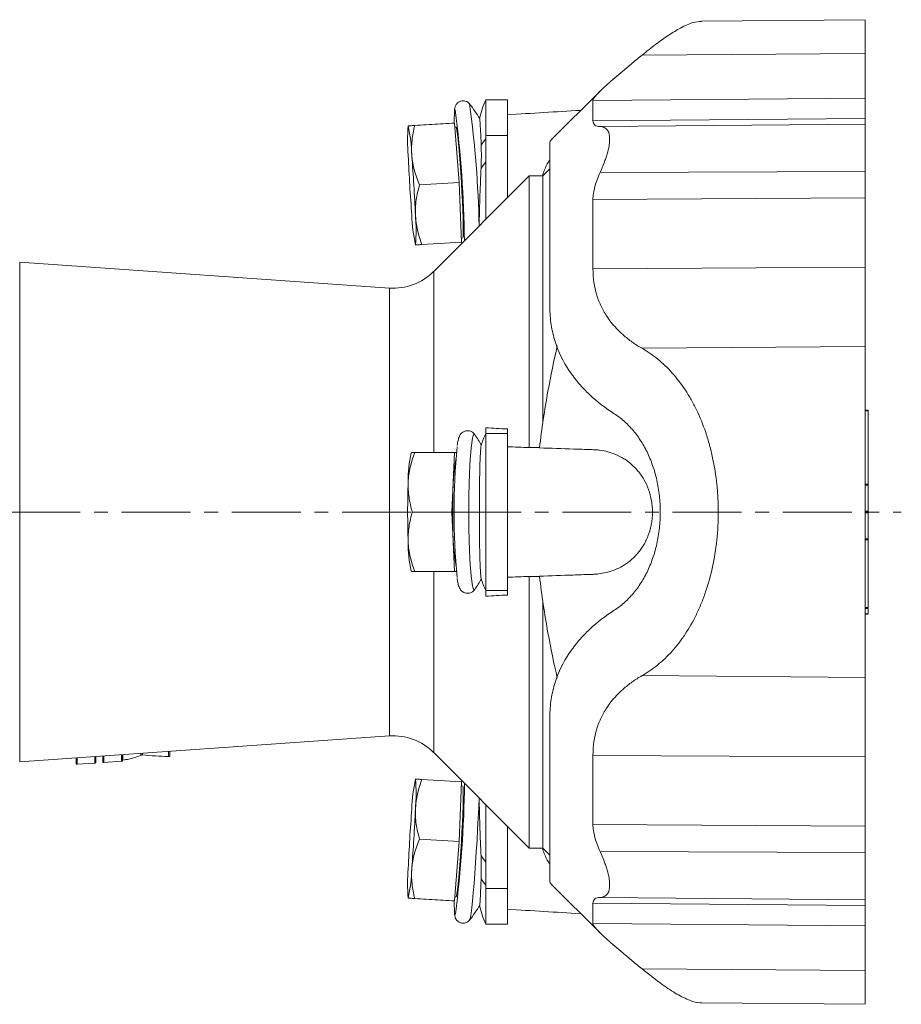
# Model space of a CAD drawing. Header units: millimetres. Extents: x 145 to 746, y 40 to 563.
# Tile 2 of 5: x 288 to 451, y 56 to 237. Entities that reach past the tile are written whole.
import ezdxf

# ---------------------------------------------------------------- set-up
doc = ezdxf.new("R2010")
doc.units = ezdxf.units.MM
doc.linetypes.add('CENTERX2', pattern=[20.32, 12.7, -2.54, 2.54, -2.54])
doc.layers.add('FORMAT', color=7, linetype='Continuous')

msp = doc.modelspace()

# ---------------------------------------------------------------- linework, layer by layer
at = {"color": 7, "linetype": 'Continuous', "lineweight": 15}
for p, q in [((444.37, 237.28), (414.17, 237.02)), ((395.34, 223.99), (386.51, 215.16)), ((371.41, 221.73), (371.41, 221.72)), ((378.37, 222.49), (374.37, 222.49)), ((374.37, 222.49), (374.37, 215.89)), ((378.37, 222.49), (378.37, 215.89)), ((368.14, 218.19), (360.84, 217.75)), ((368.59, 218.2), (361.29, 217.76)), ((368.59, 218.2), (368.14, 218.19)), ((369.47, 207.23), (368.59, 218.2)), ((368.91, 217.48), (368.65, 217.46)), ((374.37, 215.89), (374.37, 200.41)), ((378.37, 215.89), (378.37, 204.41)), ((386.21, 209.78), (384.88, 208.45)), ((369.47, 207.23), (362.17, 206.79)), ((382.41, 208.45), (364.78, 190.83)), ((369.92, 196.24), (369.47, 207.23)), ((384.88, 208.45), (382.41, 208.45)), ((382.41, 208.45), (382.41, 158.35)), ((384.88, 208.45), (384.88, 162.79)), ((369.92, 196.24), (362.62, 195.8)), ((369.88, 197), (370.15, 197.02)), ((369.95, 196), (369.91, 196.33)), ((361.39, 195.75), (361.41, 195.73)), ((356.62, 187.78), (288.45, 192.54)), ((444.88, 165.27), (444.37, 165.27)), ((444.88, 151.58), (444.88, 165.09)), ((374.37, 161.99), (374.37, 160.93)), ((378.37, 161.77), (378.37, 160.93)), ((374.37, 160.93), (374.37, 131.97)), ((378.37, 160.93), (378.37, 131.97)), ((382.41, 158.35), (384.29, 158.35)), ((360.7, 157.45), (360.66, 157.37)), ((368.59, 157.45), (361.29, 157.45)), ((368.14, 146.45), (368.59, 157.45)), ((368.59, 157.45), (368.98, 157.45)), ((444.88, 146.62), (444.88, 151.41)), ((368.14, 146.45), (360.84, 146.45)), ((368.59, 135.45), (368.14, 146.45)), ((444.88, 141.5), (444.88, 146.29)), ((444.88, 128.81), (444.88, 141.33)), ((360.66, 135.54), (360.7, 135.45)), ((368.59, 135.45), (361.29, 135.45)), ((368.98, 135.45), (368.59, 135.45)), ((384.29, 134.56), (382.41, 134.56)), ((382.41, 134.56), (382.41, 84.45)), ((374.37, 131.97), (374.37, 130.92)), ((378.37, 131.97), (378.37, 131.14)), ((384.88, 130.12), (384.88, 84.45)), ((444.88, 128.63), (444.37, 128.63)), ((444.37, 127.63), (444.88, 127.63)), ((444.88, 127.65), (444.88, 128.61)), ((288.45, 100.37), (356.62, 105.13)), ((316.15, 101.37), (316.15, 102.3)), ((364.78, 102.08), (382.41, 84.45)), ((298.87, 99.94), (298.87, 101.09)), ((299.05, 99.93), (302.29, 100.14)), ((302.47, 100.18), (302.47, 101.35)), ((303.8, 100.26), (303.8, 101.44)), ((303.98, 100.25), (307.22, 100.47)), ((307.4, 100.5), (307.4, 101.69)), ((361.41, 97.19), (361.39, 97.15)), ((361.45, 97.17), (361.41, 97.17)), ((369.92, 96.67), (362.62, 97.11)), ((369.47, 85.68), (369.92, 96.67)), ((369.91, 96.58), (369.95, 96.91)), ((370.15, 95.89), (369.88, 95.91)), ((374.37, 92.49), (374.37, 77.02)), ((378.37, 88.49), (378.37, 77.02)), ((369.47, 85.68), (362.17, 86.12)), ((368.59, 74.71), (369.47, 85.68)), ((382.41, 84.45), (384.88, 84.45)), ((384.88, 84.45), (386.21, 83.13)), ((374.37, 77.02), (374.37, 70.41)), ((378.37, 77.02), (378.37, 70.41)), ((386.51, 77.75), (395.34, 68.91)), ((360.06, 75.24), (360.08, 75.21)), ((368.14, 74.72), (360.84, 75.16)), ((368.59, 74.71), (361.29, 75.15)), ((368.14, 74.72), (368.59, 74.71)), ((368.65, 75.45), (368.91, 75.43)), ((374.37, 70.41), (378.37, 70.41)), ((414.18, 55.89), (444.37, 55.63))]:
    msp.add_line(p, q, dxfattribs=at)
at = {"color": 8, "linetype": 'Continuous', "lineweight": 0}
for p, q in [((444.37, 231.03), (403.21, 230.74)), ((444.37, 222.82), (394.15, 222.38)), ((444.37, 219.06), (394.15, 218.65)), ((444.37, 217.98), (395.46, 217.55)), ((378.37, 215.89), (374.37, 215.89)), ((444.37, 209.28), (395.46, 209.06)), ((444.37, 204.41), (394.15, 204.08)), ((288.45, 192.54), (288.45, 100.37)), ((364.78, 190.83), (364.78, 157.45)), ((444.37, 191.6), (394.15, 191.34)), ((356.62, 187.78), (356.62, 105.13)), ((444.37, 176.97), (403.21, 176.65)), ((444.88, 165.09), (444.37, 165.09)), ((378.37, 160.93), (374.37, 160.93)), ((444.88, 151.58), (444.37, 151.58)), ((444.88, 151.41), (444.37, 151.41)), ((444.88, 146.62), (444.37, 146.62)), ((444.88, 146.29), (444.37, 146.29)), ((444.88, 141.5), (444.37, 141.5)), ((444.88, 141.33), (444.37, 141.33)), ((364.78, 135.45), (364.78, 102.08)), ((378.37, 131.97), (374.37, 131.97)), ((444.88, 128.81), (444.37, 128.81)), ((444.88, 127.65), (444.37, 127.65)), ((444.37, 115.94), (403.21, 116.26)), ((310.79, 101.6), (310.79, 101.93)), ((311.06, 101.64), (311.06, 101.95)), ((315.87, 101.33), (315.87, 102.28)), ((299.05, 99.93), (299.05, 101.11)), ((302.29, 100.14), (302.29, 101.33)), ((303.98, 100.25), (303.98, 101.45)), ((307.22, 100.47), (307.22, 101.68)), ((307.49, 100.68), (307.49, 101.7)), ((444.37, 101.31), (394.15, 101.56)), ((444.37, 88.5), (394.15, 88.83)), ((444.37, 83.63), (395.46, 83.84)), ((378.37, 77.02), (374.37, 77.02)), ((444.37, 74.93), (395.46, 75.36)), ((444.37, 73.85), (394.15, 74.26)), ((444.37, 70.09), (394.15, 70.52)), ((444.37, 61.88), (403.21, 62.17))]:
    msp.add_line(p, q, dxfattribs=at)
at = {"color": 8, "linetype": 'Continuous', "lineweight": 0, "flags": 128}
for points in [[(368.62, 220.21), (368.65, 220.59), (368.72, 220.72), (368.77, 220.63)], [(372.35, 160.74), (372.22, 160.81), (372.07, 160.58), (371.93, 160.05), (371.79, 159.24), (371.67, 158.14), (371.56, 156.8), (371.46, 155.24), (371.38, 153.49), (371.31, 151.59), (371.27, 149.58), (371.25, 147.5), (371.25, 145.4), (371.27, 143.33), (371.31, 141.32), (371.38, 139.42), (371.46, 137.67), (371.56, 136.11), (371.67, 134.76), (371.79, 133.67), (371.93, 132.86), (372.07, 132.33), (372.22, 132.1), (372.36, 132.18)], [(373.16, 93.72), (373.09, 91.92), (373, 89.99), (372.89, 87.96), (372.77, 85.87), (372.64, 83.78), (372.51, 81.72), (372.36, 79.75), (372.22, 77.89), (372.07, 76.2), (371.93, 74.71), (371.79, 73.45), (371.67, 72.45), (371.56, 71.72), (371.46, 71.29), (371.41, 71.19)], [(368.77, 72.28), (368.72, 72.19), (368.65, 72.32), (368.61, 72.71)]]:
    msp.add_lwpolyline(points, dxfattribs=at)
at = {"color": 7, "linetype": 'Continuous', "lineweight": 15, "flags": 128}
for points in [[(368.91, 217.48), (368.98, 217.33), (369.07, 216.87), (369.17, 216.12), (369.28, 215.1), (369.4, 213.84), (369.53, 212.38), (369.65, 210.77), (369.77, 209.04), (369.88, 207.27), (369.99, 205.49), (370.08, 203.77), (370.15, 202.15), (370.2, 200.69), (370.23, 199.42), (370.24, 198.4), (370.23, 197.64), (370.2, 197.17), (370.15, 197.02), (370.15, 197.02)], [(372.37, 160.7), (372.36, 160.73), (372.35, 160.74)], [(370.15, 95.89), (370.2, 95.73), (370.23, 95.27), (370.24, 94.51), (370.23, 93.49), (370.2, 92.22), (370.15, 90.76), (370.08, 89.14), (369.99, 87.42), (369.88, 85.64), (369.77, 83.86), (369.65, 82.14), (369.53, 80.53), (369.4, 79.07), (369.28, 77.81), (369.17, 76.79), (369.07, 76.04), (368.98, 75.58), (368.91, 75.43)]]:
    msp.add_lwpolyline(points, dxfattribs=at)
at = {"color": 7, "linetype": 'Continuous', "lineweight": 15}
for centre, radius, start, end in [((351.8, 206.17), 25.03, 30.9088, 38.4219), ((389.95, 215.49), 17.08, 155.8105, 168.0567), ((399.63, 218.82), 31.05, 177.4335, 181.2585), ((160.68, 193.94), 209.79, 0.7021, 7.3094), ((389.83, 214.95), 29.87, 174.7176, 185.2824), ((330.5, 211.33), 30.26, 1.6811, 12.1472), ((650.55, 224.26), 290.71, 182.3793, 184.5474), ((70.97, 189.17), 290.69, 2.3793, 4.5475), ((391, 202.1), 30.26, 181.6812, 192.1472), ((331.67, 198.49), 29.87, 354.7176, 5.2824), ((357.35, 198.25), 10.5, 266, 315), ((351.8, 146.45), 25.03, 29.5299, 34.806), ((389.95, 153.95), 17.08, 155.8105, 163.9207), ((497.18, 146.46), 128.65, 174.6285, 185.3843), ((380.59, 152.53), 20.51, 166.3456, 181.612), ((421.55, 148.41), 53.27, 171.2225, 182.1063), ((505.37, 146.45), 145.39, 177.8321, 182.1679), ((421.55, 144.5), 53.27, 177.8937, 188.7775), ((380.59, 140.38), 20.51, 178.388, 193.6544), ((351.8, 146.45), 25.03, 325.194, 330.4766), ((389.95, 138.95), 17.08, 196.0793, 204.1895), ((357.35, 94.66), 10.5, 45, 94), ((391, 90.81), 30.26, 167.8528, 178.3188), ((331.67, 94.42), 29.87, 354.7176, 5.2824), ((165.28, 98.65), 205.2, 352.6174, 359.3726), ((650.55, 68.64), 290.71, 175.4526, 177.6207), ((70.97, 103.74), 290.69, 355.4525, 357.6207), ((389.83, 77.96), 29.87, 174.7176, 185.2824), ((330.5, 81.58), 30.26, 347.8528, 358.3189), ((399.87, 74.09), 31.29, 178.7499, 182.5233), ((351.8, 86.74), 25.03, 321.5781, 329.0942), ((389.95, 77.41), 17.08, 191.9886, 204.1895)]:
    msp.add_arc(centre, radius, start, end, dxfattribs=at)
at = {"color": 8, "linetype": 'Continuous', "lineweight": 0}
for centre, radius, start, end in [((174.65, 195.16), 198.55, 1.163, 7.6893), ((379.36, 210.71), 6.75, 137.7672, 149.7307), ((379.33, 206.48), 6.71, 137.7418, 150.241), ((379.33, 86.43), 6.71, 209.759, 222.2582), ((379.36, 82.2), 6.75, 210.2693, 222.2328)]:
    msp.add_arc(centre, radius, start, end, dxfattribs=at)
at = {"color": 7, "linetype": 'Continuous', "lineweight": 15}
msp.add_ellipse((281.76, 149.09), major_axis=(73.85, -31.97), ratio=0.481923, start_param=5.316939, end_param=5.387275, dxfattribs=at)
for points, knots in [([(403.21, 230.74), (404.06, 231.43), (405.77, 232.81), (408.14, 234.49), (410.49, 235.91), (412.58, 236.86), (413.69, 236.92), (414.17, 236.95)], [0, 0, 0, 0, 0.192025, 0.384536, 0.576371, 0.815681, 1, 1, 1, 1]), ([(444.37, 237.2), (444.37, 237.2), (444.37, 237.2), (444.37, 236.42), (444.37, 235.06), (444.37, 233.27), (444.37, 231.76), (444.37, 231.03)], [0, 0, 0, 0, 0.1601288, 0.3893549, 0.6062043, 0.8098549, 1, 1, 1, 1]), ([(394.15, 222.38), (394.15, 222.61), (394.4, 222.99), (394.98, 223.62), (395.1, 223.76), (395.39, 224.04), (395.54, 224.2), (396.04, 224.67), (396.42, 225.01), (397.65, 226.11), (398.62, 226.93), (400.24, 228.28), (400.81, 228.75), (401.98, 229.72), (402.58, 230.22), (403.21, 230.74)], [0, 0, 0, 0, 0.25, 0.25, 0.3125, 0.3125, 0.375, 0.375, 0.5, 0.5, 0.75, 0.75, 0.875, 0.875, 1, 1, 1, 1]), ([(444.37, 222.82), (444.37, 223.02), (444.37, 223.35), (444.37, 224.25), (444.37, 224.83), (444.37, 226.22), (444.37, 227.03), (444.37, 228.88), (444.37, 229.91), (444.37, 231.03)], [0, 0, 0, 0, 0.25, 0.25, 0.5, 0.5, 0.75, 0.75, 1, 1, 1, 1]), ([(371.48, 221.62), (371.47, 221.64), (371.42, 221.73), (371.19, 221.99), (370.75, 222.25), (370.17, 222.35), (369.61, 222.23), (369.19, 221.95), (368.93, 221.64), (368.79, 221.37), (368.71, 221.12), (368.66, 220.88), (368.63, 220.67), (368.62, 220.46), (368.62, 220.38)], [0, 0, 0, 0, 0.014379, 0.088728, 0.172508, 0.261882, 0.357892, 0.433654, 0.499991, 0.562423, 0.631645, 0.731888, 0.889348, 1, 1, 1, 1]), ([(394.15, 222.38), (394.15, 222.08), (394.15, 221.62), (394.15, 220.37), (394.15, 219.58), (394.15, 218.65)], [0, 0, 0, 0, 0.5, 0.5, 1, 1, 1, 1]), ([(444.37, 222.82), (444.37, 222.52), (444.37, 222.05), (444.37, 220.79), (444.37, 220), (444.37, 219.06)], [0, 0, 0, 0, 0.5, 0.5, 1, 1, 1, 1]), ([(391.91, 220.57), (391.89, 220.56), (387.37, 220.29), (382.86, 220.02), (378.37, 219.75)], [0, 0, 0, 0, 0.004945, 1, 1, 1, 1]), ([(373.54, 214.11), (373.5, 215.04), (373.43, 216.49), (373.36, 217.83), (373.31, 218.58), (373.28, 219), (373.26, 219.01), (373.26, 219.02)], [0, 0, 0, 0, 0.333388, 0.516109, 0.704111, 0.887194, 1, 1, 1, 1]), ([(395.46, 217.55), (395.05, 217.56), (394.72, 217.65), (394.38, 217.92), (394.3, 218.03), (394.18, 218.3), (394.15, 218.46), (394.15, 218.65)], [0, 0, 0, 0, 0.5, 0.5, 0.75, 0.75, 1, 1, 1, 1]), ([(444.37, 217.98), (444.37, 217.99), (444.37, 218.09), (444.37, 218.45), (444.37, 218.72), (444.37, 219.06)], [0, 0, 0, 0, 0.5, 0.5, 1, 1, 1, 1]), ([(360.84, 217.75), (360.58, 217.73), (360.37, 217.72), (360.1, 217.7), (360.05, 217.69), (360.08, 217.7)], [0, 0, 0, 0, 0.5, 0.5, 1, 1, 1, 1]), ([(360.08, 217.7), (360.1, 217.7), (360.15, 217.7), (360.27, 217.7), (360.36, 217.71), (360.67, 217.73), (360.95, 217.74), (361.29, 217.76)], [0, 0, 0, 0, 0.25, 0.25, 0.5, 0.5, 1, 1, 1, 1]), ([(360.75, 212.22), (360.71, 212.68), (360.7, 213.15), (360.71, 214.09), (360.74, 214.55), (360.89, 215.94), (361.06, 216.86), (361.29, 217.76)], [0, 0, 0, 0, 0.25, 0.25, 0.5, 0.5, 1, 1, 1, 1]), ([(395.46, 217.55), (396.02, 217.54), (396.46, 217.35), (396.84, 216.87), (396.91, 216.76), (397.03, 216.52), (397.08, 216.39), (397.19, 215.96), (397.23, 215.63), (397.23, 215.06), (397.22, 214.86), (397.18, 214.44), (397.15, 214.22), (397.04, 213.53), (396.92, 213.04), (396.7, 212.25), (396.61, 211.97), (396.42, 211.42), (396.32, 211.14), (395.99, 210.27), (395.74, 209.68), (395.46, 209.06)], [0, 0, 0, 0, 0.25, 0.25, 0.3125, 0.3125, 0.375, 0.375, 0.5, 0.5, 0.5625, 0.5625, 0.625, 0.625, 0.75, 0.75, 0.8125, 0.8125, 0.875, 0.875, 1, 1, 1, 1]), ([(444.37, 209.28), (444.37, 210.53), (444.37, 211.72), (444.37, 213.87), (444.37, 214.83), (444.37, 216.37), (444.37, 216.97), (444.37, 217.76), (444.37, 217.96), (444.37, 217.98)], [0, 0, 0, 0, 0.25, 0.25, 0.5, 0.5, 0.75, 0.75, 1, 1, 1, 1]), ([(386.52, 215.16), (386.46, 215.1), (386.24, 214.9), (386.22, 214.8), (386.21, 214.73)], [0, 0, 0, 0, 0.279416, 1, 1, 1, 1]), ([(386.21, 214.73), (386.21, 214.57), (386.21, 214.27), (386.21, 213.37), (386.21, 212.77), (386.21, 211.26), (386.21, 210.35), (386.21, 208.24), (386.21, 207.04), (386.21, 204.36), (386.21, 202.88), (386.21, 199.69), (386.21, 197.97), (386.21, 194.34), (386.21, 192.43), (386.21, 188.45), (386.21, 186.38), (386.21, 184.27)], [0, 0, 0, 0, 0.125, 0.125, 0.25, 0.25, 0.375, 0.375, 0.5, 0.5, 0.625, 0.625, 0.75, 0.75, 0.875, 0.875, 1, 1, 1, 1]), ([(373.54, 214.11), (373.56, 213.45), (373.57, 212.76), (373.57, 211.69), (373.56, 211.32), (373.54, 210.58), (373.53, 210.2), (373.51, 209.81)], [0, 0, 0, 0, 0.5, 0.5, 0.75, 0.75, 1, 1, 1, 1]), ([(362.17, 206.79), (361.8, 207.66), (361.48, 208.56), (360.99, 210.37), (360.82, 211.29), (360.75, 212.22)], [0, 0, 0, 0, 0.5, 0.5, 1, 1, 1, 1]), ([(386.21, 211.42), (386.08, 211.24), (385.6, 210.57), (385.17, 209.52), (384.88, 208.61), (384.83, 208.45)], [0, 0, 0, 0, 0.2227455, 0.8614737, 1, 1, 1, 1]), ([(373.51, 209.81), (373.49, 209.38), (373.47, 208.94), (373.43, 208.05), (373.41, 207.6), (373.38, 206.69), (373.36, 206.24), (373.33, 205.32), (373.31, 204.85), (373.27, 203.47), (373.24, 202.58), (373.21, 201.26), (373.2, 200.82), (373.18, 199.98), (373.17, 199.58), (373.16, 199.18)], [0, 0, 0, 0, 0.125, 0.125, 0.25, 0.25, 0.375, 0.375, 0.5, 0.5, 0.75, 0.75, 0.875, 0.875, 1, 1, 1, 1]), ([(395.46, 209.06), (395.05, 208.17), (394.72, 207.3), (394.38, 206.04), (394.3, 205.63), (394.18, 204.83), (394.15, 204.44), (394.15, 204.08)], [0, 0, 0, 0, 0.5, 0.5, 0.75, 0.75, 1, 1, 1, 1]), ([(444.37, 209.28), (444.37, 208.37), (444.37, 207.5), (444.37, 205.86), (444.37, 205.1), (444.37, 204.41)], [0, 0, 0, 0, 0.5, 0.5, 1, 1, 1, 1]), ([(362.17, 206.79), (361.91, 205.87), (361.7, 204.95), (361.43, 203.1), (361.38, 202.17), (361.41, 201.24)], [0, 0, 0, 0, 0.5, 0.5, 1, 1, 1, 1]), ([(394.15, 191.34), (394.15, 193.67), (394.15, 195.91), (394.15, 200.17), (394.15, 202.19), (394.15, 204.08)], [0, 0, 0, 0, 0.5, 0.5, 1, 1, 1, 1]), ([(444.37, 191.6), (444.37, 193.94), (444.37, 196.2), (444.37, 200.48), (444.37, 202.51), (444.37, 204.41)], [0, 0, 0, 0, 0.5, 0.5, 1, 1, 1, 1]), ([(361.41, 201.24), (361.43, 200.77), (361.47, 200.3), (361.6, 199.38), (361.69, 198.93), (362, 197.57), (362.28, 196.68), (362.62, 195.8)], [0, 0, 0, 0, 0.25, 0.25, 0.5, 0.5, 1, 1, 1, 1]), ([(361.41, 195.74), (361.41, 195.73), (361.39, 195.73), (361.41, 195.74), (361.42, 195.74)], [0, 0, 0, 0, 0.689797, 1, 1, 1, 1]), ([(362.62, 195.8), (362.28, 195.78), (362, 195.77), (361.58, 195.74), (361.45, 195.74), (361.41, 195.74)], [0, 0, 0, 0, 0.5, 0.5, 1, 1, 1, 1]), ([(394.15, 191.34), (394.15, 189.59), (394.4, 187.98), (394.98, 186.1), (395.1, 185.73), (395.39, 185.01), (395.54, 184.66), (396.04, 183.63), (396.42, 182.99), (397.65, 181.17), (398.62, 180.1), (400.24, 178.67), (400.81, 178.22), (401.98, 177.39), (402.58, 177), (403.21, 176.65)], [0, 0, 0, 0, 0.25, 0.25, 0.3125, 0.3125, 0.375, 0.375, 0.5, 0.5, 0.75, 0.75, 0.875, 0.875, 1, 1, 1, 1]), ([(444.37, 191.6), (444.37, 190.04), (444.37, 188.54), (444.37, 185.7), (444.37, 184.37), (444.37, 181.89), (444.37, 180.75), (444.37, 178.69), (444.37, 177.77), (444.37, 176.97)], [0, 0, 0, 0, 0.25, 0.25, 0.5, 0.5, 0.75, 0.75, 1, 1, 1, 1]), ([(398.08, 164.59), (396.48, 165.62), (394.96, 166.78), (392.86, 168.75), (392.19, 169.44), (390.92, 170.91), (390.32, 171.7), (388.68, 174.15), (387.79, 175.94), (386.86, 178.89), (386.62, 179.93), (386.29, 182.05), (386.21, 183.14), (386.21, 184.27)], [0, 0, 0, 0, 0.25, 0.25, 0.375, 0.375, 0.5, 0.5, 0.75, 0.75, 0.875, 0.875, 1, 1, 1, 1]), ([(387.57, 177.14), (386.97, 174.36), (386, 169.89), (384.96, 163.55), (384.5, 160.04), (384.28, 158.29)], [0, 0, 0, 0, 0.451988, 0.725997, 1, 1, 1, 1]), ([(403.21, 116.26), (404.21, 116.84), (405.17, 117.5), (407.01, 119), (407.89, 119.84), (409.16, 121.25), (409.57, 121.74), (410.37, 122.78), (410.77, 123.33), (411.89, 125.02), (412.58, 126.24), (413.53, 128.19), (413.83, 128.87), (414.4, 130.26), (414.67, 130.99), (415.42, 133.2), (415.85, 134.73), (416.54, 137.91), (416.8, 139.55), (417.16, 142.96), (417.25, 144.67), (417.26, 147.23), (417.24, 148.08), (417.17, 149.37), (417.15, 149.79), (417.08, 150.65), (417.04, 151.08), (416.82, 153.21), (416.56, 154.86), (416.05, 157.26), (415.86, 158.04), (415.43, 159.59), (415.2, 160.36), (414.45, 162.58), (413.88, 163.97), (412.94, 165.94), (412.61, 166.58), (411.91, 167.81), (411.54, 168.4), (410.42, 170.11), (409.62, 171.14), (408.36, 172.56), (407.92, 173.01), (407.03, 173.86), (406.57, 174.27), (405.18, 175.41), (404.21, 176.07), (403.21, 176.65)], [0, 0, 0, 0, 0.0625, 0.0625, 0.125, 0.125, 0.15625, 0.15625, 0.1875, 0.1875, 0.25, 0.25, 0.28125, 0.28125, 0.3125, 0.3125, 0.375, 0.375, 0.4375, 0.4375, 0.5, 0.5, 0.53125, 0.53125, 0.546875, 0.546875, 0.5625, 0.5625, 0.625, 0.625, 0.65625, 0.65625, 0.6875, 0.6875, 0.75, 0.75, 0.78125, 0.78125, 0.8125, 0.8125, 0.875, 0.875, 0.90625, 0.90625, 0.9375, 0.9375, 1, 1, 1, 1]), ([(444.37, 176.97), (444.37, 176.45), (444.37, 175.84), (444.37, 174.42), (444.37, 173.62), (444.37, 171.8), (444.37, 170.79), (444.37, 168.56), (444.37, 167.34), (444.37, 164.69), (444.37, 163.26), (444.37, 160.24), (444.37, 158.64), (444.37, 155.31), (444.37, 153.58), (444.37, 150.05), (444.37, 148.25), (444.37, 144.66), (444.37, 142.86), (444.37, 139.33), (444.37, 137.6), (444.37, 134.27), (444.37, 132.67), (444.37, 129.64), (444.37, 128.22), (444.37, 125.57), (444.37, 124.35), (444.37, 122.12), (444.37, 121.11), (444.37, 119.29), (444.37, 118.49), (444.37, 117.07), (444.37, 116.46), (444.37, 115.94)], [0, 0, 0, 0, 0.0625, 0.0625, 0.125, 0.125, 0.1875, 0.1875, 0.25, 0.25, 0.3125, 0.3125, 0.375, 0.375, 0.4375, 0.4375, 0.5, 0.5, 0.5625, 0.5625, 0.625, 0.625, 0.6875, 0.6875, 0.75, 0.75, 0.8125, 0.8125, 0.875, 0.875, 0.9375, 0.9375, 1, 1, 1, 1]), ([(406.57, 146.45), (406.57, 147.46), (406.51, 148.46), (406.35, 149.93), (406.28, 150.41), (406.12, 151.38), (406.03, 151.86), (405.71, 153.28), (405.45, 154.18), (405, 155.48), (404.84, 155.9), (404.49, 156.73), (404.31, 157.14), (403.73, 158.32), (403.31, 159.05), (402.64, 160.08), (402.4, 160.41), (401.92, 161.05), (401.67, 161.36), (400.9, 162.25), (400.37, 162.78), (399.26, 163.76), (398.68, 164.19), (398.08, 164.59)], [0, 0, 0, 0, 0.125, 0.125, 0.1875, 0.1875, 0.25, 0.25, 0.375, 0.375, 0.4375, 0.4375, 0.5, 0.5, 0.625, 0.625, 0.6875, 0.6875, 0.75, 0.75, 0.875, 0.875, 1, 1, 1, 1]), ([(444.88, 165.27), (444.88, 165.27), (444.88, 165.26), (444.88, 165.18), (444.88, 165.13), (444.88, 165.09)], [0, 0, 0, 0, 0.5, 0.5, 1, 1, 1, 1]), ([(372.45, 160.58), (372.45, 160.59), (372.41, 160.68), (372.24, 160.91), (371.85, 161.26), (371.27, 161.48), (370.65, 161.45), (370.13, 161.21), (369.78, 160.88), (369.58, 160.56), (369.43, 160.23), (369.29, 159.74), (369.19, 159.26), (369.13, 158.78), (369.12, 158.7)], [0, 0, 0, 0, 0.001576, 0.076925, 0.148925, 0.222833, 0.298176, 0.368545, 0.433312, 0.502446, 0.587473, 0.712525, 0.951229, 1, 1, 1, 1]), ([(373.54, 158.69), (373.51, 158.6), (373.49, 158.45), (373.45, 158.12), (373.44, 158), (373.42, 157.72), (373.41, 157.56), (373.38, 157.04), (373.36, 156.64), (373.33, 155.95), (373.32, 155.71), (373.31, 155.2), (373.3, 154.93), (373.28, 154.09), (373.27, 153.49), (373.24, 152.22), (373.23, 151.53), (373.22, 150.14), (373.21, 149.42), (373.21, 148.32), (373.21, 147.95), (373.2, 147.2), (373.2, 146.83), (373.2, 145.71), (373.21, 144.97), (373.21, 143.87), (373.21, 143.5), (373.22, 142.78), (373.22, 142.43), (373.23, 141.38), (373.24, 140.72), (373.26, 139.75), (373.27, 139.44), (373.28, 138.84), (373.29, 138.55), (373.31, 137.71), (373.32, 137.2), (373.36, 136.28), (373.38, 135.87), (373.41, 135.36), (373.42, 135.2), (373.44, 134.92), (373.45, 134.79), (373.49, 134.46), (373.51, 134.31), (373.54, 134.22)], [0, 0, 0, 0, 0.0625, 0.0625, 0.09375, 0.09375, 0.125, 0.125, 0.1875, 0.1875, 0.21875, 0.21875, 0.25, 0.25, 0.3125, 0.3125, 0.375, 0.375, 0.4375, 0.4375, 0.46875, 0.46875, 0.5, 0.5, 0.5625, 0.5625, 0.59375, 0.59375, 0.625, 0.625, 0.6875, 0.6875, 0.71875, 0.71875, 0.75, 0.75, 0.8125, 0.8125, 0.875, 0.875, 0.90625, 0.90625, 0.9375, 0.9375, 1, 1, 1, 1]), ([(384.28, 134.62), (386.35, 134.69), (388.42, 134.76), (391.53, 134.86), (392.57, 134.9), (393.87, 134.94), (394.13, 134.95), (394.65, 134.97), (394.91, 135), (395.68, 135.09), (396.18, 135.18), (397.19, 135.43), (397.69, 135.59), (398.67, 135.99), (399.17, 136.23), (400.11, 136.78), (400.57, 137.1), (401.44, 137.81), (401.86, 138.21), (402.46, 138.89), (402.66, 139.14), (403.03, 139.64), (403.21, 139.91), (403.55, 140.46), (403.71, 140.74), (404.01, 141.35), (404.16, 141.66), (404.54, 142.64), (404.75, 143.32), (404.96, 144.4), (405.02, 144.76), (405.1, 145.52), (405.12, 145.89), (405.13, 146.64), (405.12, 147.02), (405.06, 147.77), (405.02, 148.14), (404.83, 149.24), (404.65, 149.94), (404.16, 151.28), (403.87, 151.89), (403.38, 152.74), (403.21, 153.01), (402.84, 153.53), (402.65, 153.78), (402.06, 154.49), (401.64, 154.91), (400.99, 155.47), (400.77, 155.65), (400.31, 155.98), (400.08, 156.14), (398.9, 156.87), (397.91, 157.28), (396.39, 157.69), (395.88, 157.79), (395.09, 157.89), (394.83, 157.92), (394.3, 157.95), (394.04, 157.96), (392.72, 158), (391.66, 158.04), (388.49, 158.14), (386.38, 158.21), (384.28, 158.29)], [0, 0, 0, 0, 0.125, 0.125, 0.1875, 0.1875, 0.203125, 0.203125, 0.21875, 0.21875, 0.25, 0.25, 0.28125, 0.28125, 0.3125, 0.3125, 0.34375, 0.34375, 0.375, 0.375, 0.390625, 0.390625, 0.40625, 0.40625, 0.421875, 0.421875, 0.4375, 0.4375, 0.46875, 0.46875, 0.484375, 0.484375, 0.5, 0.5, 0.515625, 0.515625, 0.53125, 0.53125, 0.5625, 0.5625, 0.59375, 0.59375, 0.609375, 0.609375, 0.625, 0.625, 0.65625, 0.65625, 0.671875, 0.671875, 0.6875, 0.6875, 0.75, 0.75, 0.78125, 0.78125, 0.796875, 0.796875, 0.8125, 0.8125, 0.875, 0.875, 1, 1, 1, 1]), ([(361.29, 157.45), (360.95, 156.55), (360.67, 155.65), (360.25, 153.82), (360.12, 152.89), (360.08, 151.95)], [0, 0, 0, 0, 0.5, 0.5, 1, 1, 1, 1]), ([(360.71, 157.45), (360.71, 157.45), (360.68, 157.45), (360.83, 157.45), (361.13, 157.45), (361.29, 157.45)], [0, 0, 0, 0, 0.02851, 0.511485, 1, 1, 1, 1]), ([(360.08, 151.95), (360.07, 151.49), (360.07, 151.02), (360.12, 150.09), (360.17, 149.63), (360.37, 148.26), (360.58, 147.35), (360.84, 146.45)], [0, 0, 0, 0, 0.25, 0.25, 0.5, 0.5, 1, 1, 1, 1]), ([(444.88, 151.58), (444.88, 151.55), (444.88, 151.51), (444.88, 151.45), (444.88, 151.42), (444.88, 151.41)], [0, 0, 0, 0, 0.5, 0.5, 1, 1, 1, 1]), ([(360.84, 146.45), (360.58, 145.55), (360.37, 144.65), (360.1, 142.82), (360.05, 141.89), (360.08, 140.95)], [0, 0, 0, 0, 0.5, 0.5, 1, 1, 1, 1]), ([(406.57, 146.45), (406.57, 145.44), (406.51, 144.45), (406.35, 142.98), (406.28, 142.5), (406.12, 141.53), (406.03, 141.05), (405.71, 139.63), (405.45, 138.73), (405, 137.43), (404.84, 137.01), (404.49, 136.18), (404.31, 135.77), (403.73, 134.59), (403.31, 133.86), (402.64, 132.83), (402.4, 132.5), (401.92, 131.86), (401.67, 131.55), (400.9, 130.66), (400.37, 130.13), (399.26, 129.15), (398.68, 128.71), (398.08, 128.32)], [0, 0, 0, 0, 0.125, 0.125, 0.1875, 0.1875, 0.25, 0.25, 0.375, 0.375, 0.4375, 0.4375, 0.5, 0.5, 0.625, 0.625, 0.6875, 0.6875, 0.75, 0.75, 0.875, 0.875, 1, 1, 1, 1]), ([(444.88, 146.29), (444.88, 146.3), (444.88, 146.31), (444.88, 146.37), (444.88, 146.41), (444.88, 146.5), (444.88, 146.54), (444.88, 146.59), (444.88, 146.61), (444.88, 146.62)], [0, 0, 0, 0, 0.25, 0.25, 0.5, 0.5, 0.75, 0.75, 1, 1, 1, 1]), ([(360.08, 140.95), (360.1, 140.49), (360.15, 140.02), (360.27, 139.09), (360.36, 138.63), (360.67, 137.26), (360.95, 136.35), (361.29, 135.45)], [0, 0, 0, 0, 0.25, 0.25, 0.5, 0.5, 1, 1, 1, 1]), ([(444.88, 141.5), (444.88, 141.49), (444.88, 141.46), (444.88, 141.4), (444.88, 141.36), (444.88, 141.33)], [0, 0, 0, 0, 0.5, 0.5, 1, 1, 1, 1]), ([(361.29, 135.45), (361.13, 135.45), (360.83, 135.45), (360.68, 135.45), (360.71, 135.45), (360.71, 135.45)], [0, 0, 0, 0, 0.483419, 0.97149, 1, 1, 1, 1]), ([(387.57, 115.77), (386.97, 118.55), (386, 123.02), (384.96, 129.36), (384.5, 132.87), (384.28, 134.62)], [0, 0, 0, 0, 0.451988, 0.725997, 1, 1, 1, 1]), ([(369.12, 134.19), (369.13, 134.09), (369.19, 133.64), (369.29, 133.17), (369.43, 132.67), (369.59, 132.31), (369.87, 131.93), (370.3, 131.59), (370.91, 131.41), (371.55, 131.5), (372.03, 131.79), (372.28, 132.06), (372.36, 132.19), (372.38, 132.23)], [0, 0, 0, 0, 0.062822, 0.28133, 0.41813, 0.524136, 0.597815, 0.672125, 0.748543, 0.832767, 0.902262, 0.969209, 1, 1, 1, 1]), ([(398.08, 128.32), (396.48, 127.29), (394.96, 126.13), (392.86, 124.16), (392.19, 123.47), (390.92, 121.99), (390.32, 121.21), (388.68, 118.76), (387.79, 116.97), (386.86, 114.02), (386.62, 112.98), (386.29, 110.86), (386.21, 109.77), (386.21, 108.64)], [0, 0, 0, 0, 0.25, 0.25, 0.375, 0.375, 0.5, 0.5, 0.75, 0.75, 0.875, 0.875, 1, 1, 1, 1]), ([(444.88, 128.81), (444.88, 128.77), (444.88, 128.71), (444.88, 128.64), (444.88, 128.63), (444.88, 128.63)], [0, 0, 0, 0, 0.5, 0.5, 1, 1, 1, 1]), ([(394.15, 101.56), (394.15, 103.32), (394.4, 104.93), (394.98, 106.81), (395.1, 107.17), (395.39, 107.89), (395.54, 108.25), (396.04, 109.27), (396.42, 109.92), (397.65, 111.74), (398.62, 112.81), (400.24, 114.24), (400.81, 114.69), (401.98, 115.52), (402.58, 115.9), (403.21, 116.26)], [0, 0, 0, 0, 0.25, 0.25, 0.3125, 0.3125, 0.375, 0.375, 0.5, 0.5, 0.75, 0.75, 0.875, 0.875, 1, 1, 1, 1]), ([(444.37, 101.31), (444.37, 102.87), (444.37, 104.37), (444.37, 107.2), (444.37, 108.54), (444.37, 111.02), (444.37, 112.16), (444.37, 114.22), (444.37, 115.14), (444.37, 115.94)], [0, 0, 0, 0, 0.25, 0.25, 0.5, 0.5, 0.75, 0.75, 1, 1, 1, 1]), ([(386.21, 78.18), (386.21, 78.34), (386.21, 78.64), (386.21, 79.54), (386.21, 80.14), (386.21, 81.65), (386.21, 82.56), (386.21, 84.67), (386.21, 85.87), (386.21, 88.55), (386.21, 90.03), (386.21, 93.22), (386.21, 94.94), (386.21, 98.57), (386.21, 100.48), (386.21, 104.46), (386.21, 106.53), (386.21, 108.64)], [0, 0, 0, 0, 0.125, 0.125, 0.25, 0.25, 0.375, 0.375, 0.5, 0.5, 0.625, 0.625, 0.75, 0.75, 0.875, 0.875, 1, 1, 1, 1]), ([(298.87, 99.94), (298.87, 99.93), (298.88, 99.93), (298.95, 99.93), (299, 99.93), (299.05, 99.93)], [0, 0, 0, 0, 0.5, 0.5, 1, 1, 1, 1]), ([(302.29, 100.14), (302.34, 100.15), (302.38, 100.15), (302.45, 100.16), (302.47, 100.17), (302.47, 100.18)], [0, 0, 0, 0, 0.5, 0.5, 1, 1, 1, 1]), ([(303.8, 100.26), (303.8, 100.26), (303.81, 100.25), (303.88, 100.25), (303.93, 100.25), (303.98, 100.25)], [0, 0, 0, 0, 0.5, 0.5, 1, 1, 1, 1]), ([(307.22, 100.47), (307.26, 100.47), (307.31, 100.48), (307.38, 100.49), (307.4, 100.5), (307.4, 100.5)], [0, 0, 0, 0, 0.5, 0.5, 1, 1, 1, 1]), ([(307.49, 100.68), (307.87, 100.73), (308.22, 100.79), (308.89, 100.92), (309.19, 100.99), (310.04, 101.23), (310.48, 101.4), (310.79, 101.6)], [0, 0, 0, 0, 0.25, 0.25, 0.5, 0.5, 1, 1, 1, 1]), ([(310.79, 101.6), (310.81, 101.61), (310.86, 101.62), (310.96, 101.64), (311.01, 101.64), (311.06, 101.64)], [0, 0, 0, 0, 0.5, 0.5, 1, 1, 1, 1]), ([(315.87, 101.33), (315.9, 101.33), (315.93, 101.33), (315.99, 101.33), (316.03, 101.33), (316.11, 101.35), (316.15, 101.36), (316.15, 101.37)], [0, 0, 0, 0, 0.25, 0.25, 0.5, 0.5, 1, 1, 1, 1]), ([(394.15, 101.56), (394.15, 99.24), (394.15, 97), (394.15, 92.74), (394.15, 90.72), (394.15, 88.83)], [0, 0, 0, 0, 0.5, 0.5, 1, 1, 1, 1]), ([(444.37, 101.31), (444.37, 98.96), (444.37, 96.71), (444.37, 92.43), (444.37, 90.4), (444.37, 88.5)], [0, 0, 0, 0, 0.5, 0.5, 1, 1, 1, 1]), ([(361.41, 97.17), (361.43, 97.17), (361.47, 97.17), (361.6, 97.16), (361.69, 97.16), (362, 97.14), (362.28, 97.13), (362.62, 97.11)], [0, 0, 0, 0, 0.25, 0.25, 0.5, 0.5, 1, 1, 1, 1]), ([(362.62, 97.11), (362.28, 96.23), (362, 95.34), (361.58, 93.53), (361.45, 92.61), (361.41, 91.67)], [0, 0, 0, 0, 0.5, 0.5, 1, 1, 1, 1]), ([(373.16, 93.72), (373.17, 93.33), (373.18, 92.92), (373.2, 92.07), (373.22, 91.22), (373.24, 90.33), (373.27, 89.43), (373.28, 88.97), (373.33, 87.59), (373.36, 86.68), (373.41, 85.31), (373.43, 84.86), (373.47, 83.96), (373.49, 83.53), (373.51, 83.1)], [0, 0, 0, 0, 0.125, 0.125, 0.25, 0.375, 0.375, 0.5, 0.5, 0.75, 0.75, 0.875, 0.875, 1, 1, 1, 1]), ([(361.41, 91.67), (361.4, 91.21), (361.4, 90.74), (361.45, 89.81), (361.5, 89.34), (361.7, 87.95), (361.91, 87.04), (362.17, 86.12)], [0, 0, 0, 0, 0.25, 0.25, 0.5, 0.5, 1, 1, 1, 1]), ([(395.46, 83.84), (395.05, 84.74), (394.72, 85.61), (394.38, 86.87), (394.3, 87.28), (394.18, 88.08), (394.15, 88.47), (394.15, 88.83)], [0, 0, 0, 0, 0.5, 0.5, 0.75, 0.75, 1, 1, 1, 1]), ([(444.37, 83.63), (444.37, 84.54), (444.37, 85.41), (444.37, 87.05), (444.37, 87.81), (444.37, 88.5)], [0, 0, 0, 0, 0.5, 0.5, 1, 1, 1, 1]), ([(362.17, 86.12), (361.8, 85.25), (361.48, 84.35), (360.99, 82.54), (360.82, 81.62), (360.75, 80.69)], [0, 0, 0, 0, 0.5, 0.5, 1, 1, 1, 1]), ([(386.21, 81.49), (386.08, 81.66), (385.6, 82.34), (385.17, 83.39), (384.88, 84.29), (384.83, 84.45)], [0, 0, 0, 0, 0.2227455, 0.8614737, 1, 1, 1, 1]), ([(395.46, 75.36), (396.02, 75.37), (396.46, 75.56), (396.84, 76.04), (396.91, 76.15), (397.03, 76.39), (397.08, 76.52), (397.19, 76.95), (397.23, 77.28), (397.23, 77.85), (397.22, 78.05), (397.18, 78.47), (397.15, 78.69), (397.04, 79.38), (396.92, 79.87), (396.7, 80.66), (396.61, 80.93), (396.42, 81.49), (396.32, 81.77), (395.99, 82.64), (395.74, 83.23), (395.46, 83.84)], [0, 0, 0, 0, 0.25, 0.25, 0.3125, 0.3125, 0.375, 0.375, 0.5, 0.5, 0.5625, 0.5625, 0.625, 0.625, 0.75, 0.75, 0.8125, 0.8125, 0.875, 0.875, 1, 1, 1, 1]), ([(444.37, 83.63), (444.37, 82.38), (444.37, 81.18), (444.37, 79.04), (444.37, 78.08), (444.37, 76.53), (444.37, 75.94), (444.37, 75.15), (444.37, 74.95), (444.37, 74.93)], [0, 0, 0, 0, 0.25, 0.25, 0.5, 0.5, 0.75, 0.75, 1, 1, 1, 1]), ([(373.51, 83.1), (373.54, 82.34), (373.56, 81.6), (373.57, 80.16), (373.56, 79.46), (373.54, 78.8)], [0, 0, 0, 0, 0.5, 0.5, 1, 1, 1, 1]), ([(360.75, 80.69), (360.71, 80.23), (360.7, 79.76), (360.71, 78.82), (360.74, 78.36), (360.89, 76.97), (361.06, 76.05), (361.29, 75.15)], [0, 0, 0, 0, 0.25, 0.25, 0.5, 0.5, 1, 1, 1, 1]), ([(373.26, 73.89), (373.26, 73.89), (373.27, 73.88), (373.31, 74.25), (373.36, 74.97), (373.41, 76), (373.47, 77.27), (373.51, 78.28), (373.54, 78.8)], [0, 0, 0, 0, 0.084876, 0.274771, 0.458487, 0.647577, 0.821509, 1, 1, 1, 1]), ([(386.52, 77.75), (386.46, 77.81), (386.24, 78.01), (386.22, 78.11), (386.21, 78.18)], [0, 0, 0, 0, 0.279416, 1, 1, 1, 1]), ([(360.08, 75.21), (360.07, 75.21), (360.07, 75.21), (360.12, 75.21), (360.17, 75.21), (360.37, 75.19), (360.58, 75.18), (360.84, 75.16)], [0, 0, 0, 0, 0.25, 0.25, 0.5, 0.5, 1, 1, 1, 1]), ([(361.29, 75.15), (360.95, 75.17), (360.67, 75.18), (360.25, 75.21), (360.12, 75.21), (360.08, 75.21)], [0, 0, 0, 0, 0.5, 0.5, 1, 1, 1, 1]), ([(395.46, 75.36), (395.05, 75.35), (394.72, 75.26), (394.38, 74.99), (394.3, 74.88), (394.18, 74.61), (394.15, 74.45), (394.15, 74.26)], [0, 0, 0, 0, 0.5, 0.5, 0.75, 0.75, 1, 1, 1, 1]), ([(444.37, 74.93), (444.37, 74.92), (444.37, 74.82), (444.37, 74.46), (444.37, 74.19), (444.37, 73.85)], [0, 0, 0, 0, 0.5, 0.5, 1, 1, 1, 1]), ([(378.37, 73.16), (382.86, 72.89), (387.37, 72.62), (391.89, 72.34), (391.91, 72.34)], [0, 0, 0, 0, 0.995055, 1, 1, 1, 1]), ([(394.15, 70.52), (394.15, 70.83), (394.15, 71.29), (394.15, 72.54), (394.15, 73.33), (394.15, 74.26)], [0, 0, 0, 0, 0.5, 0.5, 1, 1, 1, 1]), ([(444.37, 70.09), (444.37, 70.39), (444.37, 70.86), (444.37, 72.12), (444.37, 72.91), (444.37, 73.85)], [0, 0, 0, 0, 0.5, 0.5, 1, 1, 1, 1]), ([(368.62, 72.54), (368.62, 72.48), (368.63, 72.29), (368.65, 72.07), (368.7, 71.8), (368.81, 71.47), (369.06, 71.09), (369.45, 70.76), (370.01, 70.57), (370.59, 70.61), (371.05, 70.83), (371.34, 71.08), (371.44, 71.22), (371.48, 71.28)], [0, 0, 0, 0, 0.076486, 0.246262, 0.371191, 0.467381, 0.540875, 0.623524, 0.712231, 0.810256, 0.886934, 0.953495, 1, 1, 1, 1]), ([(394.15, 70.52), (394.15, 70.3), (394.4, 69.92), (394.98, 69.29), (395.1, 69.15), (395.39, 68.87), (395.54, 68.71), (396.04, 68.24), (396.42, 67.9), (397.65, 66.8), (398.62, 65.98), (400.24, 64.62), (400.81, 64.15), (401.98, 63.18), (402.58, 62.68), (403.21, 62.17)], [0, 0, 0, 0, 0.25, 0.25, 0.3125, 0.3125, 0.375, 0.375, 0.5, 0.5, 0.75, 0.75, 0.875, 0.875, 1, 1, 1, 1]), ([(444.37, 70.09), (444.37, 69.89), (444.37, 69.56), (444.37, 68.66), (444.37, 68.08), (444.37, 66.69), (444.37, 65.87), (444.37, 64.03), (444.37, 63), (444.37, 61.88)], [0, 0, 0, 0, 0.25, 0.25, 0.5, 0.5, 0.75, 0.75, 1, 1, 1, 1]), ([(414.18, 55.95), (414.08, 55.93), (413.49, 55.84), (411.99, 56.32), (409.68, 57.42), (406.76, 59.33), (404.47, 61.16), (403.21, 62.17)], [0, 0, 0, 0, 0.045539, 0.25221, 0.483069, 0.714066, 1, 1, 1, 1]), ([(444.37, 61.88), (444.37, 61.15), (444.37, 59.64), (444.37, 57.85), (444.37, 56.49), (444.37, 55.71), (444.37, 55.71), (444.37, 55.71)], [0, 0, 0, 0, 0.1901451, 0.3937957, 0.6106451, 0.8398712, 1, 1, 1, 1])]:
    msp.add_open_spline(points, degree=3, knots=knots, dxfattribs=at)
for points in [[(378.37, 161.77), (377.03, 161.84), (375.7, 161.92), (374.37, 161.99)], [(378.37, 158.48), (379.71, 158.44), (381.06, 158.39), (382.41, 158.35)], [(382.41, 134.56), (381.06, 134.52), (379.71, 134.47), (378.37, 134.43)], [(374.37, 130.92), (375.7, 130.99), (377.03, 131.07), (378.37, 131.14)], [(307.4, 100.65), (307.4, 100.66), (307.43, 100.67), (307.49, 100.68)]]:
    msp.add_open_spline(points, degree=3, dxfattribs=at)
at = {"layer": 'FORMAT', "linetype": 'CENTERX2', "lineweight": 0}
msp.add_line((144.68, 146.45), (451, 146.45), dxfattribs=at)

doc.saveas('drawing.dxf')
